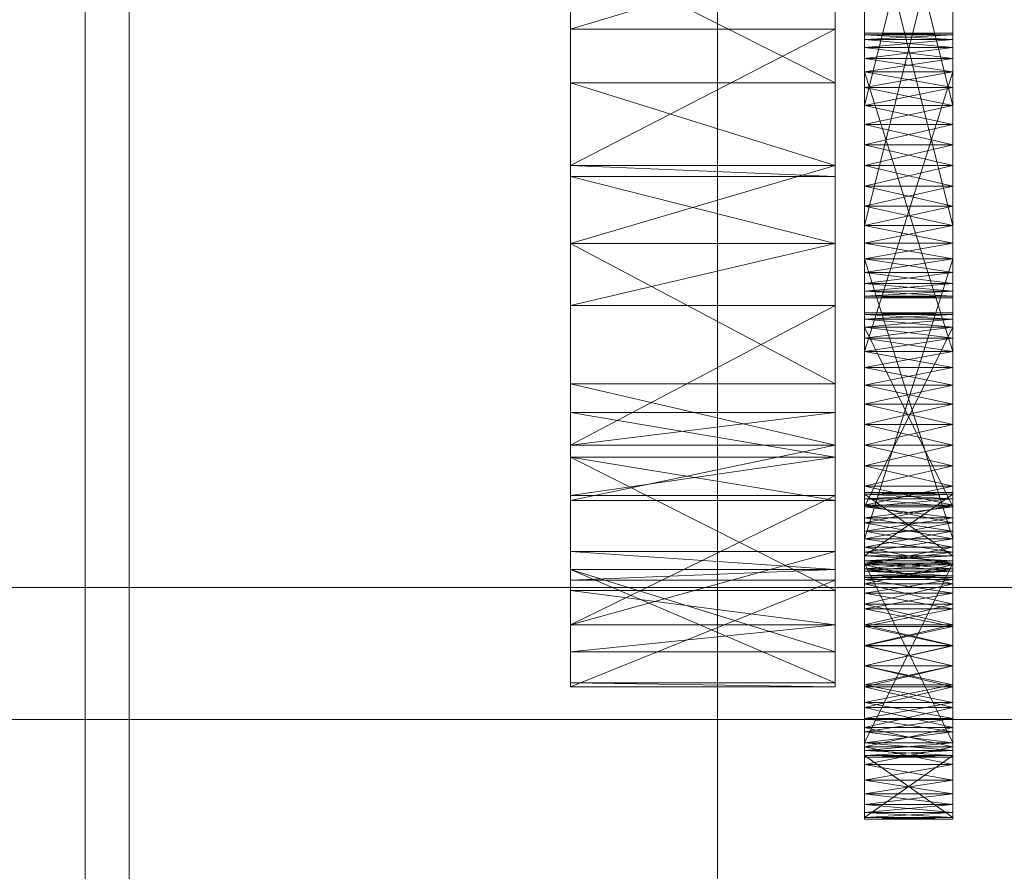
# Model space of a CAD drawing. Header units: millimetres. Extents: x -1970 to 61924, y -58230 to 6847.
# Tile 243 of 256: x 1393 to 1460, y -34172 to -34114. Entities that reach past the tile are written whole.
import ezdxf

# ---------------------------------------------------------------- set-up
doc = ezdxf.new("R2010")
doc.units = ezdxf.units.MM
for name, color, linetype, lineweight in [('COTAS_O', 1, 'Continuous', 0), ('frontal_C03', 7, 'Continuous', 0), ('frontal_secador', 7, 'Continuous', 0)]:
    doc.layers.add(name, color=color, linetype=linetype, lineweight=lineweight)
doc.dimstyles.new('R19_100', dxfattribs={"dimtxt": 250, "dimasz": 150, "dimexe": 150, "dimexo": 80, "dimgap": 100, "dimtad": 1, "dimtih": 1, "dimtoh": 1, "dimdsep": 46, "dimcen": 0.09, "dimadec": 0, "dimazin": 0, "dimtfac": 1, "dimtdec": 4, "dimtofl": 0, "dimtmove": 0, "dimatfit": 3, "dimfxl": 1, "dimtolj": 1, "dimtzin": 0, "dimarcsym": 0})

# ---------------------------------------------------------------- blocks, each defined once
blk = doc.blocks.new('DIM_R26_46')
at = {"layer": 'COTAS_O'}
for p, q in [((-1725, -33700), (-1575, -33655)), ((1725, -33700), (1575, -33655)), ((-1725, -34400), (-1725, -33700)), ((-1725, -33700), (1725, -33700)), ((-1725, -33700), (-1575, -33745)), ((1725, -33700), (1575, -33745)), ((1725, -34400), (1725, -33700))]:
    blk.add_line(p, q, dxfattribs=at)
blk.add_text('3450 O', height=250, dxfattribs=at).set_placement((0, -33600))

msp = doc.modelspace()

# ---------------------------------------------------------------- linework, layer by layer
at = {"layer": 'frontal_C03'}
for p, q in [((1440, -34274.308), (1440, -33927.401)), ((1440, -33936.384), (1440, -34283.291)), ((-1500, -34152.753), (1500, -34152.753)), ((1500, -34161.736), (-1500, -34161.736))]:
    msp.add_line(p, q, dxfattribs=at)
at = {"layer": 'frontal_secador'}
for p, q in [((1400, -36000), (1400, -33000)), ((1397, -35940), (1397, -33075)), ((1400, -36000), (1400, -33075)), ((1400, -34600), (1400, -33075)), ((1400, -35940), (1400, -33075)), ((1400, -34650), (1400, -33075)), ((1400, -36000), (1400, -33250)), ((1430, -34151.527), (1430, -34017.639)), ((1448, -34017.639), (1448, -34151.527)), ((1430, -34085.858), (1430, -34129.361)), ((1430, -34085.858), (1430, -34151.527)), ((1448, -34129.361), (1448, -34085.858)), ((1448, -34151.527), (1448, -34085.858)), ((1450, -34091.516), (1450, -34122.642)), ((1456, -34122.642), (1456, -34091.516)), ((1450, -34121.268), (1450, -34093.712)), ((1450, -34126.831), (1450, -34093.712)), ((1450, -34133.05), (1450, -34093.712)), ((1456, -34093.712), (1456, -34121.268)), ((1456, -34093.712), (1456, -34126.831)), ((1456, -34093.712), (1456, -34133.05)), ((1450, -34094.785), (1450, -34119.964)), ((1450, -34094.785), (1450, -34122.642)), ((1450, -34130.413), (1450, -34094.785)), ((1456, -34119.964), (1456, -34094.785)), ((1456, -34122.642), (1456, -34094.785)), ((1456, -34094.785), (1456, -34130.413)), ((1450, -34121.268), (1450, -34095.99)), ((1450, -34095.99), (1450, -34119.964)), ((1456, -34095.99), (1450, -34119.964)), ((1456, -34119.964), (1450, -34095.99)), ((1456, -34095.99), (1456, -34121.268)), ((1456, -34119.964), (1456, -34095.99)), ((1450, -34130.413), (1450, -34100.075)), ((1456, -34100.075), (1456, -34130.413)), ((1450, -34101.483), (1450, -34129.34)), ((1450, -34101.483), (1450, -34131.331)), ((1450, -34101.483), (1450, -34133.05)), ((1456, -34129.34), (1456, -34101.483)), ((1456, -34131.331), (1456, -34101.483)), ((1456, -34133.05), (1456, -34101.483)), ((1450, -34128.135), (1450, -34102.857)), ((1450, -34130.413), (1450, -34102.857)), ((1456, -34102.857), (1456, -34128.135)), ((1456, -34102.857), (1456, -34130.413)), ((1450, -34104.161), (1450, -34129.34)), ((1450, -34128.135), (1450, -34104.161)), ((1456, -34128.135), (1450, -34104.161)), ((1456, -34104.161), (1450, -34128.135)), ((1456, -34129.34), (1456, -34104.161)), ((1456, -34104.161), (1456, -34128.135)), ((1430, -34109.365), (1430, -34124.806)), ((1430, -34118.435), (1430, -34109.365)), ((1430, -34129.361), (1430, -34109.365)), ((1430, -34109.365), (1430, -34114.777)), ((1430, -34143.89), (1430, -34109.365)), ((1430, -34151.527), (1430, -34109.365)), ((1448, -34109.365), (1430, -34114.777)), ((1448, -34118.435), (1430, -34109.365)), ((1448, -34124.806), (1448, -34109.365)), ((1448, -34109.365), (1448, -34118.435)), ((1448, -34109.365), (1448, -34129.361)), ((1448, -34114.777), (1448, -34109.365)), ((1448, -34109.365), (1448, -34143.89)), ((1448, -34109.365), (1448, -34151.527)), ((1430, -34129.353), (1430, -34114.777)), ((1430, -34114.777), (1430, -34124.05)), ((1430, -34129.361), (1430, -34114.777)), ((1448, -34114.777), (1430, -34114.777)), ((1448, -34114.777), (1430, -34124.05)), ((1448, -34114.777), (1448, -34129.353)), ((1448, -34124.05), (1448, -34114.777)), ((1448, -34114.777), (1448, -34129.361)), ((1450, -34115.16), (1450, -34115.05)), ((1456, -34115.16), (1450, -34115.05)), ((1456, -34115.05), (1450, -34115.05)), ((1456, -34115.05), (1450, -34115.16)), ((1450, -34115.05), (1450, -34115.49)), ((1450, -34115.05), (1450, -34116.768)), ((1450, -34115.05), (1450, -34138.99)), ((1450, -34121.268), (1450, -34115.05)), ((1450, -34115.16), (1450, -34116.031)), ((1450, -34115.49), (1450, -34115.16)), ((1450, -34115.16), (1450, -34117.686)), ((1456, -34115.49), (1450, -34115.16)), ((1456, -34115.16), (1450, -34115.16)), ((1456, -34115.16), (1450, -34115.49)), ((1456, -34115.16), (1456, -34115.05)), ((1456, -34115.49), (1456, -34115.05)), ((1456, -34116.768), (1456, -34115.05)), ((1456, -34138.99), (1456, -34115.05)), ((1456, -34115.05), (1456, -34121.268)), ((1456, -34116.031), (1456, -34115.16)), ((1456, -34115.16), (1456, -34115.49)), ((1456, -34117.686), (1456, -34115.16)), ((1450, -34116.031), (1450, -34115.49)), ((1456, -34116.031), (1450, -34115.49)), ((1456, -34115.49), (1450, -34115.49)), ((1456, -34115.49), (1450, -34116.031)), ((1450, -34115.49), (1450, -34116.768)), ((1456, -34115.49), (1456, -34116.031)), ((1456, -34116.768), (1456, -34115.49)), ((1450, -34116.031), (1450, -34117.686)), ((1450, -34116.768), (1450, -34116.031)), ((1450, -34137.785), (1450, -34116.031)), ((1450, -34143.075), (1450, -34116.031)), ((1450, -34116.031), (1450, -34128.135)), ((1450, -34151.635), (1450, -34116.031)), ((1456, -34116.768), (1450, -34116.031)), ((1456, -34116.031), (1450, -34116.031)), ((1456, -34116.031), (1450, -34116.768)), ((1456, -34117.686), (1456, -34116.031)), ((1456, -34116.031), (1456, -34116.768)), ((1456, -34116.031), (1456, -34137.785)), ((1456, -34116.031), (1456, -34143.075)), ((1456, -34128.135), (1456, -34116.031)), ((1456, -34116.031), (1456, -34151.635)), ((1450, -34117.686), (1450, -34116.768)), ((1456, -34117.686), (1450, -34116.768)), ((1456, -34116.768), (1450, -34116.768)), ((1456, -34116.768), (1450, -34117.686)), ((1450, -34116.768), (1450, -34136.712)), ((1450, -34118.76), (1450, -34116.768)), ((1450, -34116.768), (1450, -34138.99)), ((1450, -34121.268), (1450, -34116.768)), ((1456, -34116.768), (1456, -34117.686)), ((1456, -34136.712), (1456, -34116.768)), ((1456, -34116.768), (1456, -34118.76)), ((1456, -34138.99), (1456, -34116.768)), ((1456, -34116.768), (1456, -34121.268)), ((1450, -34117.686), (1450, -34119.964)), ((1450, -34118.76), (1450, -34117.686)), ((1450, -34137.785), (1450, -34117.686)), ((1450, -34117.686), (1450, -34136.712)), ((1450, -34117.686), (1450, -34122.642)), ((1450, -34117.686), (1450, -34128.135)), ((1456, -34118.76), (1450, -34117.686)), ((1456, -34117.686), (1450, -34117.686)), ((1456, -34117.686), (1450, -34136.712)), ((1456, -34136.712), (1450, -34117.686)), ((1456, -34117.686), (1450, -34118.76)), ((1456, -34119.964), (1456, -34117.686)), ((1456, -34117.686), (1456, -34118.76)), ((1456, -34117.686), (1456, -34137.785)), ((1456, -34136.712), (1456, -34117.686)), ((1456, -34122.642), (1456, -34117.686)), ((1456, -34128.135), (1456, -34117.686)), ((1430, -34118.435), (1430, -34124.806)), ((1430, -34124.05), (1430, -34118.435)), ((1448, -34124.05), (1430, -34118.435)), ((1448, -34118.435), (1430, -34118.435)), ((1448, -34124.806), (1448, -34118.435)), ((1448, -34118.435), (1448, -34124.05)), ((1450, -34119.964), (1450, -34118.76)), ((1456, -34119.964), (1450, -34118.76)), ((1456, -34118.76), (1450, -34118.76)), ((1450, -34121.268), (1450, -34118.76)), ((1456, -34118.76), (1450, -34119.964)), ((1456, -34118.76), (1456, -34119.964)), ((1456, -34118.76), (1456, -34121.268)), ((1450, -34119.964), (1450, -34121.268)), ((1456, -34119.964), (1450, -34119.964)), ((1456, -34119.964), (1450, -34121.268)), ((1450, -34119.964), (1450, -34122.642)), ((1456, -34121.268), (1450, -34119.964)), ((1456, -34121.268), (1456, -34119.964)), ((1456, -34122.642), (1456, -34119.964)), ((1450, -34124.05), (1450, -34121.268)), ((1450, -34121.268), (1450, -34122.642)), ((1450, -34126.831), (1450, -34121.268)), ((1456, -34121.268), (1450, -34121.268)), ((1456, -34121.268), (1450, -34122.642)), ((1456, -34122.642), (1450, -34121.268)), ((1450, -34151.094), (1450, -34121.268)), ((1450, -34121.268), (1450, -34138.99)), ((1456, -34121.268), (1456, -34124.05)), ((1456, -34122.642), (1456, -34121.268)), ((1456, -34121.268), (1456, -34126.831)), ((1456, -34121.268), (1456, -34151.094)), ((1456, -34138.99), (1456, -34121.268)), ((1450, -34122.642), (1450, -34124.05)), ((1456, -34122.642), (1450, -34122.642)), ((1456, -34122.642), (1450, -34124.05)), ((1450, -34122.642), (1450, -34125.457)), ((1450, -34122.642), (1450, -34128.135)), ((1456, -34124.05), (1450, -34122.642)), ((1450, -34122.642), (1450, -34132.069)), ((1450, -34122.642), (1450, -34130.413)), ((1456, -34124.05), (1456, -34122.642)), ((1456, -34125.457), (1456, -34122.642)), ((1456, -34128.135), (1456, -34122.642)), ((1456, -34132.069), (1456, -34122.642)), ((1456, -34130.413), (1456, -34122.642)), ((1430, -34124.05), (1430, -34129.353)), ((1430, -34124.806), (1430, -34124.05)), ((1448, -34124.05), (1430, -34124.05)), ((1448, -34124.05), (1430, -34129.353)), ((1448, -34124.806), (1430, -34124.05)), ((1448, -34129.353), (1448, -34124.05)), ((1448, -34124.05), (1448, -34124.806)), ((1450, -34126.831), (1450, -34124.05)), ((1450, -34124.05), (1450, -34125.457)), ((1456, -34124.05), (1450, -34124.05)), ((1456, -34124.05), (1450, -34125.457)), ((1456, -34125.457), (1450, -34124.05)), ((1456, -34124.05), (1456, -34126.831)), ((1456, -34125.457), (1456, -34124.05)), ((1430, -34129.361), (1430, -34124.806)), ((1448, -34129.361), (1430, -34124.806)), ((1448, -34124.806), (1430, -34124.806)), ((1448, -34124.806), (1448, -34129.361)), ((1450, -34125.457), (1450, -34126.831)), ((1456, -34125.457), (1450, -34125.457)), ((1456, -34125.457), (1450, -34126.831)), ((1450, -34125.457), (1450, -34128.135)), ((1456, -34126.831), (1450, -34125.457)), ((1456, -34126.831), (1456, -34125.457)), ((1456, -34128.135), (1456, -34125.457)), ((1450, -34129.34), (1450, -34126.831)), ((1450, -34126.831), (1450, -34128.135)), ((1450, -34131.331), (1450, -34126.831)), ((1450, -34133.05), (1450, -34126.831)), ((1456, -34126.831), (1450, -34126.831)), ((1456, -34126.831), (1450, -34128.135)), ((1456, -34128.135), (1450, -34126.831)), ((1450, -34151.094), (1450, -34126.831)), ((1456, -34126.831), (1456, -34129.34)), ((1456, -34128.135), (1456, -34126.831)), ((1456, -34126.831), (1456, -34131.331)), ((1456, -34126.831), (1456, -34133.05)), ((1456, -34126.831), (1456, -34151.094)), ((1450, -34129.34), (1450, -34128.135)), ((1456, -34128.135), (1450, -34128.135)), ((1456, -34128.135), (1450, -34129.34)), ((1456, -34129.34), (1450, -34128.135)), ((1450, -34128.135), (1450, -34130.413)), ((1450, -34128.135), (1450, -34150.357)), ((1450, -34128.135), (1450, -34151.635)), ((1450, -34128.135), (1450, -34132.069)), ((1456, -34128.135), (1456, -34129.34)), ((1456, -34130.413), (1456, -34128.135)), ((1456, -34150.357), (1456, -34128.135)), ((1456, -34151.635), (1456, -34128.135)), ((1456, -34132.069), (1456, -34128.135)), ((1448, -34129.353), (1430, -34129.353)), ((1448, -34129.353), (1430, -34129.361)), ((1430, -34129.361), (1430, -34140.859)), ((1430, -34138.895), (1430, -34129.361)), ((1430, -34143.89), (1430, -34129.361)), ((1430, -34129.361), (1430, -34133.572)), ((1430, -34129.361), (1430, -34151.527)), ((1448, -34129.361), (1430, -34129.361)), ((1448, -34129.361), (1430, -34133.572)), ((1448, -34138.895), (1430, -34129.361)), ((1448, -34140.859), (1448, -34129.361)), ((1448, -34129.361), (1448, -34138.895)), ((1448, -34129.361), (1448, -34143.89)), ((1448, -34133.572), (1448, -34129.361)), ((1448, -34151.527), (1448, -34129.361)), ((1450, -34131.331), (1450, -34129.34)), ((1450, -34129.34), (1450, -34130.413)), ((1456, -34129.34), (1450, -34129.34)), ((1456, -34129.34), (1450, -34130.413)), ((1456, -34130.413), (1450, -34129.34)), ((1450, -34149.439), (1450, -34129.34)), ((1450, -34151.094), (1450, -34129.34)), ((1456, -34129.34), (1456, -34131.331)), ((1456, -34130.413), (1456, -34129.34)), ((1456, -34129.34), (1456, -34149.439)), ((1456, -34129.34), (1456, -34151.094)), ((1450, -34130.413), (1450, -34131.331)), ((1456, -34130.413), (1450, -34130.413)), ((1456, -34130.413), (1450, -34131.331)), ((1456, -34131.331), (1450, -34130.413)), ((1450, -34130.413), (1450, -34150.357)), ((1450, -34149.439), (1450, -34130.413)), ((1456, -34149.439), (1450, -34130.413)), ((1456, -34130.413), (1450, -34149.439)), ((1450, -34132.069), (1450, -34130.413)), ((1450, -34132.939), (1450, -34130.413)), ((1456, -34131.331), (1456, -34130.413)), ((1456, -34150.357), (1456, -34130.413)), ((1456, -34130.413), (1456, -34149.439)), ((1456, -34130.413), (1456, -34132.069)), ((1456, -34130.413), (1456, -34132.939)), ((1450, -34132.609), (1450, -34131.331)), ((1450, -34131.331), (1450, -34132.069)), ((1450, -34133.05), (1450, -34131.331)), ((1456, -34131.331), (1450, -34131.331)), ((1456, -34131.331), (1450, -34132.069)), ((1456, -34132.069), (1450, -34131.331)), ((1456, -34131.331), (1456, -34132.609)), ((1456, -34132.069), (1456, -34131.331)), ((1456, -34131.331), (1456, -34133.05)), ((1450, -34132.069), (1450, -34132.609)), ((1456, -34132.069), (1450, -34132.069)), ((1456, -34132.069), (1450, -34132.609)), ((1456, -34132.609), (1450, -34132.069)), ((1450, -34132.939), (1450, -34132.069)), ((1450, -34133.05), (1450, -34132.609)), ((1450, -34132.609), (1450, -34132.939)), ((1456, -34132.609), (1450, -34132.609)), ((1456, -34132.609), (1450, -34132.939)), ((1456, -34132.939), (1450, -34132.609)), ((1456, -34132.609), (1456, -34132.069)), ((1456, -34132.069), (1456, -34132.939)), ((1456, -34132.609), (1456, -34133.05)), ((1456, -34132.939), (1456, -34132.609)), ((1450, -34132.939), (1450, -34133.05)), ((1456, -34132.939), (1450, -34132.939)), ((1456, -34132.939), (1450, -34133.05)), ((1456, -34133.05), (1450, -34132.939)), ((1456, -34133.05), (1450, -34133.05)), ((1456, -34133.05), (1456, -34132.939)), ((1430, -34146.827), (1430, -34133.572)), ((1430, -34133.572), (1430, -34143.075)), ((1430, -34143.89), (1430, -34133.572)), ((1448, -34133.572), (1430, -34133.572)), ((1448, -34133.572), (1430, -34143.075)), ((1448, -34133.572), (1448, -34146.827)), ((1448, -34143.075), (1448, -34133.572)), ((1448, -34133.572), (1448, -34143.89)), ((1450, -34134.186), (1450, -34134.075)), ((1456, -34134.186), (1450, -34134.075)), ((1456, -34134.075), (1450, -34134.075)), ((1456, -34134.075), (1450, -34134.186)), ((1450, -34134.075), (1450, -34134.516)), ((1450, -34134.186), (1450, -34135.056)), ((1450, -34134.516), (1450, -34134.186)), ((1450, -34148.01), (1450, -34134.186)), ((1450, -34134.186), (1450, -34138.99)), ((1450, -34152.51), (1450, -34134.186)), ((1450, -34134.186), (1450, -34149.439)), ((1450, -34162.572), (1450, -34134.186)), ((1456, -34134.516), (1450, -34134.186)), ((1456, -34134.186), (1450, -34134.186)), ((1456, -34134.186), (1450, -34134.516)), ((1450, -34135.056), (1450, -34134.516)), ((1456, -34135.056), (1450, -34134.516)), ((1456, -34134.516), (1450, -34134.516)), ((1456, -34134.516), (1450, -34135.056)), ((1450, -34134.516), (1450, -34147.272)), ((1450, -34135.794), (1450, -34134.516)), ((1450, -34134.516), (1450, -34148.927)), ((1450, -34137.785), (1450, -34134.516)), ((1450, -34143.075), (1450, -34134.516)), ((1456, -34134.186), (1456, -34134.075)), ((1456, -34134.516), (1456, -34134.075)), ((1456, -34135.056), (1456, -34134.186)), ((1456, -34134.186), (1456, -34134.516)), ((1456, -34134.186), (1456, -34148.01)), ((1456, -34138.99), (1456, -34134.186)), ((1456, -34134.186), (1456, -34152.51)), ((1456, -34149.439), (1456, -34134.186)), ((1456, -34134.186), (1456, -34162.572)), ((1456, -34134.516), (1456, -34135.056)), ((1456, -34147.272), (1456, -34134.516)), ((1456, -34134.516), (1456, -34135.794)), ((1456, -34148.927), (1456, -34134.516)), ((1456, -34134.516), (1456, -34137.785)), ((1456, -34134.516), (1456, -34143.075)), ((1450, -34135.056), (1450, -34136.712)), ((1450, -34135.794), (1450, -34135.056)), ((1450, -34148.01), (1450, -34135.056)), ((1450, -34135.056), (1450, -34147.272)), ((1450, -34135.056), (1450, -34138.99)), ((1456, -34135.794), (1450, -34135.056)), ((1456, -34135.056), (1450, -34135.056)), ((1456, -34135.056), (1450, -34147.272)), ((1456, -34147.272), (1450, -34135.056)), ((1456, -34135.056), (1450, -34135.794)), ((1456, -34136.712), (1456, -34135.056)), ((1456, -34135.056), (1456, -34135.794)), ((1456, -34135.056), (1456, -34148.01)), ((1456, -34147.272), (1456, -34135.056)), ((1456, -34138.99), (1456, -34135.056)), ((1450, -34136.712), (1450, -34135.794)), ((1456, -34136.712), (1450, -34135.794)), ((1456, -34135.794), (1450, -34135.794)), ((1450, -34137.785), (1450, -34135.794)), ((1456, -34135.794), (1450, -34136.712)), ((1456, -34135.794), (1456, -34136.712)), ((1456, -34135.794), (1456, -34137.785)), ((1450, -34136.712), (1450, -34137.785)), ((1456, -34136.712), (1450, -34136.712)), ((1456, -34136.712), (1450, -34137.785)), ((1450, -34136.712), (1450, -34138.99)), ((1456, -34137.785), (1450, -34136.712)), ((1456, -34137.785), (1456, -34136.712)), ((1456, -34138.99), (1456, -34136.712)), ((1450, -34140.294), (1450, -34137.785)), ((1450, -34137.785), (1450, -34138.99)), ((1450, -34143.075), (1450, -34137.785)), ((1456, -34137.785), (1450, -34137.785)), ((1456, -34137.785), (1450, -34138.99)), ((1456, -34138.99), (1450, -34137.785)), ((1456, -34137.785), (1456, -34140.294)), ((1456, -34138.99), (1456, -34137.785)), ((1456, -34137.785), (1456, -34143.075)), ((1430, -34138.895), (1430, -34140.859)), ((1430, -34143.075), (1430, -34138.895)), ((1448, -34143.075), (1430, -34138.895)), ((1448, -34138.895), (1430, -34138.895)), ((1448, -34140.859), (1448, -34138.895)), ((1448, -34138.895), (1448, -34143.075)), ((1450, -34138.99), (1450, -34140.294)), ((1456, -34138.99), (1450, -34138.99)), ((1456, -34138.99), (1450, -34140.294)), ((1450, -34138.99), (1450, -34141.668)), ((1450, -34138.99), (1450, -34144.483)), ((1450, -34138.99), (1450, -34149.439)), ((1456, -34140.294), (1450, -34138.99)), ((1450, -34138.99), (1450, -34151.094)), ((1456, -34140.294), (1456, -34138.99)), ((1456, -34141.668), (1456, -34138.99)), ((1456, -34144.483), (1456, -34138.99)), ((1456, -34149.439), (1456, -34138.99)), ((1456, -34151.094), (1456, -34138.99)), ((1450, -34143.075), (1450, -34140.294)), ((1450, -34140.294), (1450, -34141.668)), ((1456, -34140.294), (1450, -34140.294)), ((1456, -34140.294), (1450, -34141.668)), ((1456, -34141.668), (1450, -34140.294)), ((1456, -34140.294), (1456, -34143.075)), ((1456, -34141.668), (1456, -34140.294)), ((1430, -34140.859), (1430, -34143.075)), ((1430, -34143.89), (1430, -34140.859)), ((1448, -34143.89), (1430, -34140.859)), ((1448, -34140.859), (1430, -34140.859)), ((1448, -34140.859), (1430, -34143.075)), ((1448, -34143.075), (1448, -34140.859)), ((1448, -34140.859), (1448, -34143.89)), ((1450, -34141.668), (1450, -34143.075)), ((1456, -34141.668), (1450, -34141.668)), ((1456, -34141.668), (1450, -34143.075)), ((1450, -34141.668), (1450, -34144.483)), ((1456, -34143.075), (1450, -34141.668)), ((1456, -34143.075), (1456, -34141.668)), ((1456, -34144.483), (1456, -34141.668)), ((1430, -34143.075), (1430, -34146.827)), ((1448, -34143.075), (1430, -34143.075)), ((1448, -34143.075), (1430, -34146.827)), ((1448, -34146.827), (1448, -34143.075)), ((1450, -34145.857), (1450, -34143.075)), ((1450, -34143.075), (1450, -34144.483)), ((1450, -34148.365), (1450, -34143.075)), ((1450, -34151.635), (1450, -34143.075)), ((1456, -34143.075), (1450, -34143.075)), ((1456, -34143.075), (1450, -34144.483)), ((1456, -34144.483), (1450, -34143.075)), ((1450, -34164.18), (1450, -34143.075)), ((1450, -34143.075), (1450, -34148.927)), ((1456, -34143.075), (1456, -34145.857)), ((1456, -34144.483), (1456, -34143.075)), ((1456, -34143.075), (1456, -34148.365)), ((1456, -34143.075), (1456, -34151.635)), ((1456, -34143.075), (1456, -34164.18)), ((1456, -34148.927), (1456, -34143.075)), ((1430, -34146.827), (1430, -34143.89)), ((1430, -34143.89), (1430, -34150.317)), ((1430, -34152.954), (1430, -34143.89)), ((1430, -34151.527), (1430, -34143.89)), ((1430, -34143.89), (1430, -34146.486)), ((1448, -34146.827), (1430, -34143.89)), ((1448, -34143.89), (1430, -34143.89)), ((1448, -34143.89), (1430, -34146.486)), ((1448, -34152.954), (1430, -34143.89)), ((1448, -34143.89), (1448, -34146.827)), ((1448, -34150.317), (1448, -34143.89)), ((1448, -34143.89), (1448, -34152.954)), ((1448, -34143.89), (1448, -34151.527)), ((1448, -34146.486), (1448, -34143.89)), ((1450, -34144.483), (1450, -34145.857)), ((1456, -34144.483), (1450, -34144.483)), ((1456, -34144.483), (1450, -34145.857)), ((1450, -34144.483), (1450, -34147.161)), ((1450, -34144.483), (1450, -34149.439)), ((1456, -34145.857), (1450, -34144.483)), ((1456, -34145.857), (1456, -34144.483)), ((1456, -34147.161), (1456, -34144.483)), ((1456, -34149.439), (1456, -34144.483)), ((1450, -34148.365), (1450, -34145.857)), ((1450, -34145.857), (1450, -34147.161)), ((1456, -34145.857), (1450, -34145.857)), ((1456, -34145.857), (1450, -34147.161)), ((1456, -34147.161), (1450, -34145.857)), ((1456, -34145.857), (1456, -34148.365)), ((1456, -34147.161), (1456, -34145.857)), ((1430, -34157.124), (1430, -34146.486)), ((1430, -34146.486), (1430, -34155.291)), ((1430, -34151.527), (1430, -34146.486)), ((1448, -34146.486), (1430, -34146.486)), ((1448, -34146.486), (1430, -34155.291)), ((1448, -34146.486), (1448, -34157.124)), ((1448, -34155.291), (1448, -34146.486)), ((1448, -34146.486), (1448, -34151.527)), ((1450, -34146.402), (1450, -34146.291)), ((1456, -34146.402), (1450, -34146.291)), ((1456, -34146.291), (1450, -34146.291)), ((1456, -34146.291), (1450, -34146.402)), ((1450, -34146.291), (1450, -34150.611)), ((1450, -34146.731), (1450, -34146.291)), ((1450, -34146.291), (1450, -34151.481)), ((1450, -34148.01), (1450, -34146.291)), ((1450, -34146.402), (1450, -34147.272)), ((1450, -34146.731), (1450, -34146.402)), ((1450, -34150.941), (1450, -34146.402)), ((1450, -34146.402), (1450, -34150.611)), ((1450, -34146.402), (1450, -34148.927)), ((1450, -34146.402), (1450, -34153.883)), ((1450, -34154.21), (1450, -34146.402)), ((1450, -34146.402), (1450, -34163.31)), ((1450, -34164.79), (1450, -34146.402)), ((1456, -34146.731), (1450, -34146.402)), ((1456, -34146.402), (1450, -34146.402)), ((1456, -34146.402), (1450, -34150.611)), ((1456, -34150.611), (1450, -34146.402)), ((1456, -34146.402), (1450, -34146.731)), ((1456, -34146.402), (1456, -34146.291)), ((1456, -34150.611), (1456, -34146.291)), ((1456, -34146.291), (1456, -34146.731)), ((1456, -34151.481), (1456, -34146.291)), ((1456, -34146.291), (1456, -34148.01)), ((1456, -34147.272), (1456, -34146.402)), ((1456, -34146.402), (1456, -34146.731)), ((1456, -34146.402), (1456, -34150.941)), ((1456, -34150.611), (1456, -34146.402)), ((1456, -34148.927), (1456, -34146.402)), ((1456, -34153.883), (1456, -34146.402)), ((1456, -34146.402), (1456, -34154.21)), ((1456, -34163.31), (1456, -34146.402)), ((1456, -34146.402), (1456, -34164.79)), ((1448, -34146.827), (1430, -34146.827)), ((1450, -34147.272), (1450, -34146.731)), ((1456, -34147.272), (1450, -34146.731)), ((1456, -34146.731), (1450, -34146.731)), ((1450, -34148.01), (1450, -34146.731)), ((1456, -34146.731), (1450, -34147.272)), ((1450, -34147.161), (1450, -34148.365)), ((1456, -34147.161), (1450, -34147.161)), ((1456, -34147.161), (1450, -34148.365)), ((1450, -34147.161), (1450, -34149.439)), ((1456, -34148.365), (1450, -34147.161)), ((1450, -34147.272), (1450, -34148.01)), ((1456, -34147.272), (1450, -34147.272)), ((1456, -34147.272), (1450, -34148.01)), ((1450, -34147.272), (1450, -34148.927)), ((1456, -34148.01), (1450, -34147.272)), ((1456, -34146.731), (1456, -34147.272)), ((1456, -34146.731), (1456, -34148.01)), ((1456, -34148.365), (1456, -34147.161)), ((1456, -34149.439), (1456, -34147.161)), ((1456, -34148.01), (1456, -34147.272)), ((1456, -34148.927), (1456, -34147.272)), ((1450, -34150.001), (1450, -34148.01)), ((1450, -34148.01), (1450, -34148.927)), ((1450, -34152.51), (1450, -34148.01)), ((1456, -34148.01), (1450, -34148.01)), ((1456, -34148.01), (1450, -34148.927)), ((1456, -34148.927), (1450, -34148.01)), ((1450, -34148.01), (1450, -34151.481)), ((1450, -34158.072), (1450, -34148.01)), ((1456, -34148.01), (1456, -34150.001)), ((1456, -34148.927), (1456, -34148.01)), ((1456, -34148.01), (1456, -34152.51)), ((1456, -34151.481), (1456, -34148.01)), ((1456, -34148.01), (1456, -34158.072)), ((1450, -34150.357), (1450, -34148.365)), ((1450, -34148.365), (1450, -34149.439)), ((1450, -34151.635), (1450, -34148.365)), ((1456, -34148.365), (1450, -34148.365)), ((1456, -34148.365), (1450, -34149.439)), ((1456, -34149.439), (1450, -34148.365)), ((1450, -34164.18), (1450, -34148.365)), ((1456, -34148.365), (1456, -34150.357)), ((1456, -34149.439), (1456, -34148.365)), ((1456, -34148.365), (1456, -34151.635)), ((1456, -34148.365), (1456, -34164.18)), ((1450, -34148.927), (1450, -34150.001)), ((1456, -34148.927), (1450, -34148.927)), ((1456, -34148.927), (1450, -34150.001)), ((1450, -34148.927), (1450, -34151.205)), ((1450, -34148.927), (1450, -34153.883)), ((1456, -34150.001), (1450, -34148.927)), ((1450, -34148.927), (1450, -34159.377)), ((1450, -34148.927), (1450, -34164.18)), ((1456, -34150.001), (1456, -34148.927)), ((1456, -34151.205), (1456, -34148.927)), ((1456, -34153.883), (1456, -34148.927)), ((1456, -34159.377), (1456, -34148.927)), ((1456, -34164.18), (1456, -34148.927)), ((1450, -34150.357), (1450, -34149.439)), ((1456, -34149.439), (1450, -34149.439)), ((1456, -34149.439), (1450, -34150.357)), ((1456, -34150.357), (1450, -34149.439)), ((1450, -34149.439), (1450, -34151.094)), ((1450, -34149.439), (1450, -34163.85)), ((1450, -34149.439), (1450, -34164.291)), ((1450, -34149.439), (1450, -34162.572)), ((1450, -34149.439), (1450, -34151.965)), ((1450, -34152.51), (1450, -34150.001)), ((1450, -34150.001), (1450, -34151.205)), ((1456, -34150.001), (1450, -34150.001)), ((1456, -34150.001), (1450, -34151.205)), ((1456, -34151.205), (1450, -34150.001)), ((1456, -34149.439), (1456, -34150.357)), ((1456, -34151.094), (1456, -34149.439)), ((1456, -34163.85), (1456, -34149.439)), ((1456, -34164.291), (1456, -34149.439)), ((1456, -34162.572), (1456, -34149.439)), ((1456, -34151.965), (1456, -34149.439)), ((1456, -34150.001), (1456, -34152.51)), ((1456, -34151.205), (1456, -34150.001)), ((1430, -34152.954), (1430, -34150.317)), ((1430, -34150.317), (1430, -34155.291)), ((1430, -34151.527), (1430, -34150.317)), ((1448, -34151.527), (1430, -34150.317)), ((1448, -34150.317), (1430, -34150.317)), ((1448, -34150.317), (1430, -34155.291)), ((1448, -34150.317), (1448, -34152.954)), ((1448, -34155.291), (1448, -34150.317)), ((1448, -34150.317), (1448, -34151.527)), ((1450, -34151.635), (1450, -34150.357)), ((1450, -34150.357), (1450, -34151.094)), ((1456, -34150.357), (1450, -34150.357)), ((1456, -34150.357), (1450, -34151.094)), ((1456, -34151.094), (1450, -34150.357)), ((1450, -34163.31), (1450, -34150.357)), ((1450, -34164.18), (1450, -34150.357)), ((1450, -34150.611), (1450, -34150.941)), ((1456, -34150.611), (1450, -34150.611)), ((1456, -34150.611), (1450, -34150.941)), ((1450, -34150.611), (1450, -34151.481)), ((1456, -34150.941), (1450, -34150.611)), ((1456, -34150.357), (1456, -34151.635)), ((1456, -34151.094), (1456, -34150.357)), ((1456, -34150.357), (1456, -34163.31)), ((1456, -34150.357), (1456, -34164.18)), ((1456, -34150.941), (1456, -34150.611)), ((1456, -34151.481), (1456, -34150.611)), ((1450, -34152.219), (1450, -34150.941)), ((1450, -34150.941), (1450, -34151.481)), ((1450, -34154.21), (1450, -34150.941)), ((1456, -34150.941), (1450, -34150.941)), ((1456, -34150.941), (1450, -34151.481)), ((1456, -34151.481), (1450, -34150.941)), ((1450, -34151.094), (1450, -34151.635)), ((1456, -34151.094), (1450, -34151.094)), ((1456, -34151.094), (1450, -34151.635)), ((1456, -34151.635), (1450, -34151.094)), ((1450, -34151.094), (1450, -34163.85)), ((1450, -34163.31), (1450, -34151.094)), ((1456, -34163.31), (1450, -34151.094)), ((1456, -34151.094), (1450, -34163.31)), ((1450, -34151.965), (1450, -34151.094)), ((1450, -34151.205), (1450, -34152.51)), ((1456, -34151.205), (1450, -34151.205)), ((1456, -34151.205), (1450, -34152.51)), ((1450, -34151.205), (1450, -34153.883)), ((1456, -34152.51), (1450, -34151.205)), ((1456, -34150.941), (1456, -34152.219)), ((1456, -34151.481), (1456, -34150.941)), ((1456, -34150.941), (1456, -34154.21)), ((1456, -34151.635), (1456, -34151.094)), ((1456, -34163.85), (1456, -34151.094)), ((1456, -34151.094), (1456, -34163.31)), ((1456, -34151.094), (1456, -34151.965)), ((1456, -34152.51), (1456, -34151.205)), ((1456, -34153.883), (1456, -34151.205)), ((1430, -34157.124), (1430, -34151.527)), ((1430, -34151.527), (1430, -34152.256)), ((1430, -34159.235), (1430, -34151.527)), ((1448, -34157.124), (1430, -34151.527)), ((1448, -34151.527), (1430, -34151.527)), ((1448, -34151.527), (1430, -34152.256)), ((1448, -34159.235), (1430, -34151.527)), ((1448, -34151.527), (1448, -34157.124)), ((1448, -34152.256), (1448, -34151.527)), ((1448, -34151.527), (1448, -34159.235)), ((1450, -34151.481), (1450, -34152.219)), ((1456, -34151.481), (1450, -34151.481)), ((1456, -34151.481), (1450, -34152.219)), ((1450, -34151.481), (1450, -34153.136)), ((1450, -34151.481), (1450, -34155.414)), ((1450, -34151.481), (1450, -34160.908)), ((1450, -34151.481), (1450, -34168.389)), ((1450, -34158.072), (1450, -34151.481)), ((1456, -34152.219), (1450, -34151.481)), ((1450, -34152.075), (1450, -34151.635)), ((1450, -34151.635), (1450, -34151.965)), ((1456, -34151.635), (1450, -34151.635)), ((1456, -34151.635), (1450, -34151.965)), ((1456, -34151.965), (1450, -34151.635)), ((1450, -34151.965), (1450, -34152.075)), ((1456, -34151.965), (1450, -34151.965)), ((1456, -34151.965), (1450, -34152.075)), ((1456, -34152.075), (1450, -34151.965)), ((1456, -34152.219), (1456, -34151.481)), ((1456, -34153.136), (1456, -34151.481)), ((1456, -34155.414), (1456, -34151.481)), ((1456, -34160.908), (1456, -34151.481)), ((1456, -34168.389), (1456, -34151.481)), ((1456, -34151.481), (1456, -34158.072)), ((1456, -34151.635), (1456, -34152.075)), ((1456, -34151.965), (1456, -34151.635)), ((1456, -34152.075), (1456, -34151.965)), ((1430, -34159.235), (1430, -34152.256)), ((1430, -34152.256), (1430, -34159.5)), ((1448, -34152.256), (1430, -34152.256)), ((1448, -34152.256), (1430, -34159.5)), ((1448, -34152.256), (1448, -34159.235)), ((1448, -34159.5), (1448, -34152.256)), ((1456, -34152.075), (1450, -34152.075)), ((1450, -34154.21), (1450, -34152.219)), ((1450, -34152.219), (1450, -34153.136)), ((1456, -34152.219), (1450, -34152.219)), ((1456, -34152.219), (1450, -34153.136)), ((1456, -34153.136), (1450, -34152.219)), ((1450, -34155.291), (1450, -34152.51)), ((1450, -34152.51), (1450, -34153.883)), ((1450, -34158.072), (1450, -34152.51)), ((1450, -34162.572), (1450, -34152.51)), ((1456, -34152.51), (1450, -34152.51)), ((1456, -34152.51), (1450, -34153.883)), ((1456, -34153.883), (1450, -34152.51)), ((1456, -34152.219), (1456, -34154.21)), ((1456, -34153.136), (1456, -34152.219)), ((1456, -34152.51), (1456, -34155.291)), ((1456, -34153.883), (1456, -34152.51)), ((1456, -34152.51), (1456, -34158.072)), ((1456, -34152.51), (1456, -34162.572)), ((1430, -34155.291), (1430, -34152.954)), ((1448, -34155.291), (1430, -34152.954)), ((1448, -34152.954), (1430, -34152.954)), ((1448, -34152.954), (1448, -34155.291)), ((1450, -34153.136), (1450, -34154.21)), ((1456, -34153.136), (1450, -34153.136)), ((1456, -34153.136), (1450, -34154.21)), ((1450, -34153.136), (1450, -34155.414)), ((1456, -34154.21), (1450, -34153.136)), ((1456, -34154.21), (1456, -34153.136)), ((1456, -34155.414), (1456, -34153.136)), ((1450, -34153.883), (1450, -34155.291)), ((1456, -34153.883), (1450, -34153.883)), ((1456, -34153.883), (1450, -34155.291)), ((1450, -34153.883), (1450, -34156.699)), ((1450, -34153.883), (1450, -34159.377)), ((1450, -34153.883), (1450, -34163.31)), ((1456, -34155.291), (1450, -34153.883)), ((1456, -34155.291), (1456, -34153.883)), ((1456, -34156.699), (1456, -34153.883)), ((1456, -34159.377), (1456, -34153.883)), ((1456, -34163.31), (1456, -34153.883)), ((1450, -34156.719), (1450, -34154.21)), ((1450, -34154.21), (1450, -34155.414)), ((1450, -34159.5), (1450, -34154.21)), ((1450, -34164.79), (1450, -34154.21)), ((1456, -34154.21), (1450, -34154.21)), ((1456, -34154.21), (1450, -34155.414)), ((1456, -34155.414), (1450, -34154.21)), ((1456, -34154.21), (1456, -34156.719)), ((1456, -34155.414), (1456, -34154.21)), ((1456, -34154.21), (1456, -34159.5)), ((1456, -34154.21), (1456, -34164.79)), ((1430, -34155.291), (1430, -34157.124)), ((1448, -34155.291), (1430, -34155.291)), ((1448, -34155.291), (1430, -34157.124)), ((1448, -34157.124), (1448, -34155.291)), ((1450, -34158.072), (1450, -34155.291)), ((1450, -34155.291), (1450, -34156.699)), ((1456, -34155.291), (1450, -34155.291)), ((1456, -34155.291), (1450, -34156.699)), ((1456, -34156.699), (1450, -34155.291)), ((1456, -34155.291), (1456, -34158.072)), ((1456, -34156.699), (1456, -34155.291)), ((1450, -34155.414), (1450, -34156.719)), ((1456, -34155.414), (1450, -34155.414)), ((1456, -34155.414), (1450, -34156.719)), ((1450, -34155.414), (1450, -34158.092)), ((1450, -34155.414), (1450, -34160.908)), ((1456, -34156.719), (1450, -34155.414)), ((1456, -34156.719), (1456, -34155.414)), ((1456, -34158.092), (1456, -34155.414)), ((1456, -34160.908), (1456, -34155.414)), ((1450, -34156.699), (1450, -34158.072)), ((1456, -34156.699), (1450, -34156.699)), ((1456, -34156.699), (1450, -34158.072)), ((1450, -34156.699), (1450, -34159.377)), ((1456, -34158.072), (1450, -34156.699)), ((1450, -34159.5), (1450, -34156.719)), ((1450, -34156.719), (1450, -34158.092)), ((1456, -34156.719), (1450, -34156.719)), ((1456, -34156.719), (1450, -34158.092)), ((1456, -34158.092), (1450, -34156.719)), ((1456, -34158.072), (1456, -34156.699)), ((1456, -34159.377), (1456, -34156.699)), ((1456, -34156.719), (1456, -34159.5)), ((1456, -34158.092), (1456, -34156.719)), ((1448, -34157.124), (1430, -34157.124)), ((1450, -34160.581), (1450, -34158.072)), ((1450, -34158.072), (1450, -34159.377)), ((1450, -34162.572), (1450, -34158.072)), ((1456, -34158.072), (1450, -34158.072)), ((1456, -34158.072), (1450, -34159.377)), ((1456, -34159.377), (1450, -34158.072)), ((1450, -34168.389), (1450, -34158.072)), ((1456, -34158.072), (1456, -34160.581)), ((1456, -34159.377), (1456, -34158.072)), ((1456, -34158.072), (1456, -34162.572)), ((1456, -34158.072), (1456, -34168.389)), ((1450, -34158.092), (1450, -34159.5)), ((1456, -34158.092), (1450, -34158.092)), ((1456, -34158.092), (1450, -34159.5)), ((1450, -34158.092), (1450, -34160.908)), ((1456, -34159.5), (1450, -34158.092)), ((1456, -34159.5), (1456, -34158.092)), ((1456, -34160.908), (1456, -34158.092)), ((1430, -34159.5), (1430, -34159.235)), ((1448, -34159.5), (1430, -34159.235)), ((1448, -34159.235), (1430, -34159.235)), ((1448, -34159.235), (1448, -34159.5)), ((1450, -34159.377), (1450, -34160.581)), ((1456, -34159.377), (1450, -34159.377)), ((1456, -34159.377), (1450, -34160.581)), ((1450, -34159.377), (1450, -34161.655)), ((1450, -34159.377), (1450, -34163.31)), ((1456, -34160.581), (1450, -34159.377)), ((1450, -34159.377), (1450, -34164.18)), ((1456, -34160.581), (1456, -34159.377)), ((1456, -34161.655), (1456, -34159.377)), ((1456, -34163.31), (1456, -34159.377)), ((1456, -34164.18), (1456, -34159.377)), ((1448, -34159.5), (1430, -34159.5)), ((1450, -34162.281), (1450, -34159.5)), ((1450, -34159.5), (1450, -34160.908)), ((1450, -34164.79), (1450, -34159.5)), ((1456, -34159.5), (1450, -34159.5)), ((1456, -34159.5), (1450, -34160.908)), ((1456, -34160.908), (1450, -34159.5)), ((1456, -34159.5), (1456, -34162.281)), ((1456, -34160.908), (1456, -34159.5)), ((1456, -34159.5), (1456, -34164.79)), ((1450, -34162.572), (1450, -34160.581)), ((1450, -34160.581), (1450, -34161.655)), ((1456, -34160.581), (1450, -34160.581)), ((1456, -34160.581), (1450, -34161.655)), ((1456, -34161.655), (1450, -34160.581)), ((1456, -34160.581), (1456, -34162.572)), ((1456, -34161.655), (1456, -34160.581)), ((1450, -34160.908), (1450, -34162.281)), ((1456, -34160.908), (1450, -34160.908)), ((1456, -34160.908), (1450, -34162.281)), ((1450, -34160.908), (1450, -34163.586)), ((1450, -34160.908), (1450, -34165.864)), ((1450, -34160.908), (1450, -34168.389)), ((1456, -34162.281), (1450, -34160.908)), ((1456, -34162.281), (1456, -34160.908)), ((1456, -34163.586), (1456, -34160.908)), ((1456, -34165.864), (1456, -34160.908)), ((1456, -34168.389), (1456, -34160.908)), ((1450, -34161.655), (1450, -34162.572)), ((1456, -34161.655), (1450, -34161.655)), ((1456, -34161.655), (1450, -34162.572)), ((1450, -34161.655), (1450, -34163.31)), ((1456, -34162.572), (1450, -34161.655)), ((1456, -34162.572), (1456, -34161.655)), ((1456, -34163.31), (1456, -34161.655)), ((1450, -34164.79), (1450, -34162.281)), ((1450, -34162.281), (1450, -34163.586)), ((1456, -34162.281), (1450, -34162.281)), ((1456, -34162.281), (1450, -34163.586)), ((1456, -34163.586), (1450, -34162.281)), ((1450, -34163.85), (1450, -34162.572)), ((1450, -34162.572), (1450, -34163.31)), ((1450, -34164.291), (1450, -34162.572)), ((1456, -34162.572), (1450, -34162.572)), ((1456, -34162.572), (1450, -34163.31)), ((1456, -34163.31), (1450, -34162.572)), ((1450, -34168.389), (1450, -34162.572)), ((1456, -34162.281), (1456, -34164.79)), ((1456, -34163.586), (1456, -34162.281)), ((1456, -34162.572), (1456, -34163.85)), ((1456, -34163.31), (1456, -34162.572)), ((1456, -34162.572), (1456, -34164.291)), ((1456, -34162.572), (1456, -34168.389)), ((1450, -34163.85), (1450, -34163.31)), ((1456, -34163.31), (1450, -34163.31)), ((1456, -34163.31), (1450, -34163.85)), ((1456, -34163.85), (1450, -34163.31)), ((1450, -34163.31), (1450, -34164.18)), ((1450, -34163.31), (1450, -34168.5)), ((1450, -34163.31), (1450, -34168.059)), ((1450, -34163.31), (1450, -34164.79)), ((1456, -34163.31), (1456, -34163.85)), ((1456, -34164.18), (1456, -34163.31)), ((1456, -34168.5), (1456, -34163.31)), ((1456, -34168.059), (1456, -34163.31)), ((1456, -34164.79), (1456, -34163.31)), ((1450, -34163.586), (1450, -34164.79)), ((1456, -34163.586), (1450, -34163.586)), ((1456, -34163.586), (1450, -34164.79)), ((1450, -34163.586), (1450, -34165.864)), ((1456, -34164.79), (1450, -34163.586)), ((1450, -34164.291), (1450, -34163.85)), ((1450, -34163.85), (1450, -34164.18)), ((1456, -34163.85), (1450, -34163.85)), ((1456, -34163.85), (1450, -34164.18)), ((1456, -34164.18), (1450, -34163.85)), ((1450, -34168.389), (1450, -34163.85)), ((1456, -34164.79), (1456, -34163.586)), ((1456, -34165.864), (1456, -34163.586)), ((1456, -34163.85), (1456, -34164.291)), ((1456, -34164.18), (1456, -34163.85)), ((1456, -34163.85), (1456, -34168.389)), ((1450, -34164.18), (1450, -34164.291)), ((1456, -34164.18), (1450, -34164.18)), ((1456, -34164.18), (1450, -34164.291)), ((1456, -34164.291), (1450, -34164.18)), ((1450, -34164.18), (1450, -34168.5)), ((1450, -34168.389), (1450, -34164.18)), ((1456, -34168.389), (1450, -34164.18)), ((1456, -34164.18), (1450, -34168.389)), ((1456, -34164.291), (1450, -34164.291)), ((1456, -34164.291), (1456, -34164.18)), ((1456, -34168.5), (1456, -34164.18)), ((1456, -34164.18), (1456, -34168.389)), ((1450, -34166.781), (1450, -34164.79)), ((1450, -34164.79), (1450, -34165.864)), ((1450, -34168.059), (1450, -34164.79)), ((1456, -34164.79), (1450, -34164.79)), ((1456, -34164.79), (1450, -34165.864)), ((1456, -34165.864), (1450, -34164.79)), ((1456, -34164.79), (1456, -34166.781)), ((1456, -34165.864), (1456, -34164.79)), ((1456, -34164.79), (1456, -34168.059)), ((1450, -34165.864), (1450, -34166.781)), ((1456, -34165.864), (1450, -34165.864)), ((1456, -34165.864), (1450, -34166.781)), ((1450, -34165.864), (1450, -34167.519)), ((1450, -34165.864), (1450, -34168.389)), ((1456, -34166.781), (1450, -34165.864)), ((1456, -34166.781), (1456, -34165.864)), ((1456, -34167.519), (1456, -34165.864)), ((1456, -34168.389), (1456, -34165.864)), ((1450, -34168.059), (1450, -34166.781)), ((1450, -34166.781), (1450, -34167.519)), ((1456, -34166.781), (1450, -34166.781)), ((1456, -34166.781), (1450, -34167.519)), ((1456, -34167.519), (1450, -34166.781)), ((1456, -34166.781), (1456, -34168.059)), ((1456, -34167.519), (1456, -34166.781)), ((1450, -34167.519), (1450, -34168.059)), ((1456, -34167.519), (1450, -34167.519)), ((1456, -34167.519), (1450, -34168.059)), ((1450, -34167.519), (1450, -34168.389)), ((1456, -34168.059), (1450, -34167.519)), ((1450, -34168.5), (1450, -34168.059)), ((1450, -34168.059), (1450, -34168.389)), ((1456, -34168.059), (1450, -34168.059)), ((1456, -34168.059), (1450, -34168.389)), ((1456, -34168.389), (1450, -34168.059)), ((1456, -34168.059), (1456, -34167.519)), ((1456, -34168.389), (1456, -34167.519)), ((1456, -34168.059), (1456, -34168.5)), ((1456, -34168.389), (1456, -34168.059)), ((1450, -34168.5), (1450, -34168.389)), ((1456, -34168.389), (1450, -34168.389)), ((1456, -34168.389), (1450, -34168.5)), ((1456, -34168.5), (1450, -34168.389)), ((1456, -34168.5), (1450, -34168.5)), ((1456, -34168.389), (1456, -34168.5))]:
    msp.add_line(p, q, dxfattribs=at)

# ---------------------------------------------------------------- dimensions: what is measured, and where the dimension line sits
at = {"layer": 'COTAS_O'}
dim = msp.add_aligned_dim(p1=(-1725, -34400), p2=(1725, -34400), distance=700, text='<> O', dimstyle='R19_100', dxfattribs=at)
dim.commit()
dim.dimension.update_dxf_attribs({"geometry": 'DIM_R26_46', "text_midpoint": (0, -33700)})

doc.saveas('drawing.dxf')
